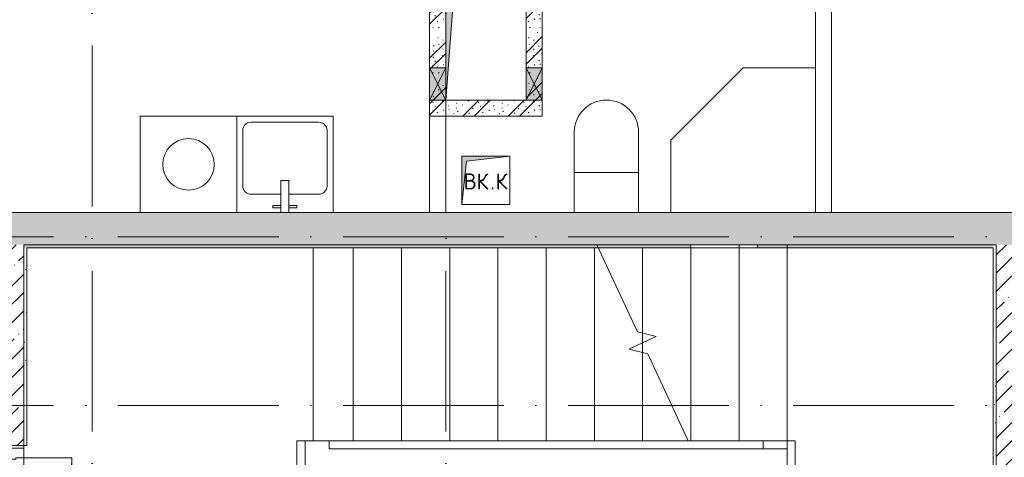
# Model space of a CAD drawing. Header units: millimetres. Extents: x 85617 to 161165, y 53267 to 102987.
# Tile 33 of 47: x 123751 to 129876, y 87508 to 90231. Entities that reach past the tile are written whole.
import ezdxf

# ---------------------------------------------------------------- set-up
doc = ezdxf.new("R2010")
doc.units = ezdxf.units.MM
doc.linetypes.add('4_ Штрихпунктир_ 10 х 2 мм', pattern=[1400, 1000, -200, 0, -200])
doc.linetypes.add('Сверху', pattern=[396.875, 238.125, -158.75])
for name, color, linetype, lineweight in [('A-____-NOTE-TEXT', 5, 'Continuous', 5), ('A-DETL-GENF-OTLN', 7, 'Continuous', 9), ('A-DOOR-____-MCUT', 7, 'Continuous', 18), ('A-DOOR-____-OTLN', 7, 'Continuous', 9), ('A-DOOR-FRAM-MCUT', 7, 'Continuous', 18), ('A-FLOR-____-OTLN', 7, 'Continuous', 9), ('A-GLAZ-____-MCUT', 7, 'Continuous', 9), ('A-GLAZ-____-OTLN', 7, 'Continuous', 9), ('A-WALL-____-MCUT', 7, 'Continuous', 9), ('A-WALL-____-OTLN', 7, 'Continuous', 9), ('A-WALL-____-PATT', 7, 'Continuous', 9), ('I-WALL-____-MCUT', 7, 'Continuous', 9), ('I-WALL-____-OTLN', 7, 'Continuous', 9), ('M-EQPM-____-OTLN', 7, 'Continuous', 9), ('P-SANR-FIXT-OTLN', 7, 'Continuous', 9), ('S-GRID-____-OTLN', 7, 'Continuous', 9), ('S-STRS-____-MBND', 7, 'Сверху', 9), ('S-STRS-____-OTLN', 7, 'Continuous', 9), ('Ограждение', 7, 'Continuous', 9), ('Поручни', 7, 'Continuous', 9)]:
    doc.layers.add(name, color=color, linetype=linetype, lineweight=lineweight)
doc.styles.add('GOST Common', font='GOST_Common.ttf', dxfattribs={"height": 100})
pattern_1 = [(45, (0, 0), (-114.04925, 114.04925), []), (45, (114.05, 0), (-114.04925, 114.04925), [201.613, -40.323, 3.353, -36.97])]
pattern_2 = [(135, (150.28, 188.64), (-282.8427, 3e-14), [5, -395]), (135, (174.9, 237.36), (-282.8427, 3e-14), [5, -395]), (135, (211.96, 236.53), (-282.8427, 3e-14), [5, -395]), (135, (114.96, 223.96), (-282.8427, 3e-14), [5, -395]), (135, (77.54, 223.96), (-282.8427, 3e-14), [5, -395]), (135, (57.44, 184.52), (-282.8427, 3e-14), [5, -395]), (135, (66.21, 142.9), (-282.8427, 3e-14), [5, -395]), (135, (107.33, 161), (-282.8427, 3e-14), [5, -395]), (135, (99.08, 130.94), (-282.8427, 3e-14), [5, -395]), (135, (22.6, 136.46), (-282.8427, 3e-14), [5, -395]), (135, (21.16, 168.08), (-282.8427, 3e-14), [5, -395]), (135, (46.13, 96.12), (-282.8427, 3e-14), [5, -395]), (135, (3.54, 74.6), (-282.8427, 3e-14), [5, -395]), (135, (40.3, 47.56), (-282.8427, 3e-14), [5, -395]), (135, (39.77, 18.47), (-282.8427, 3e-14), [5, -395]), (135, (76.94, 37.28), (-282.8427, 3e-14), [5, -395]), (135, (114.18, 62.4), (-282.8427, 3e-14), [5, -395]), (135, (139.87, 90.2), (-282.8427, 3e-14), [5, -395]), (135, (141.44, 15.82), (-282.8427, 3e-14), [5, -395]), (135, (188.69, 26.73), (-282.8427, 3e-14), [5, -395]), (135, (176.14, 51.36), (-282.8427, 3e-14), [5, -395]), (135, (177.03, 0), (-282.8427, 3e-14), [5, -395]), (135, (276.61, 8.22), (-282.8427, 3e-14), [5, -395]), (135, (271.19, 31.72), (-282.8427, 3e-14), [5, -395]), (135, (268.29, 119.65), (-282.8427, 3e-14), [5, -395]), (135, (237.92, 101.95), (-282.8427, 3e-14), [5, -395]), (135, (237.92, 158.27), (-282.8427, 3e-14), [5, -395]), (135, (260.4, 204.35), (-282.8427, 3e-14), [5, -395]), (135, (275.54, 235.4), (-282.8427, 3e-14), [5, -395]), (135, (117.62, 268.96), (-282.8427, 3e-14), [5, -395]), (135, (203.62, 273.83), (-282.8427, 3e-14), [5, -395]), (135, (47.24, 279.3), (-282.8427, 3e-14), [5, -395]), (135, (23.2, 266.16), (-282.8427, 3e-14), [5, -395]), (135, (42.78, 232.52), (-282.8427, 3e-14), [5, -395]), (135, (177.76, 90.57), (-282.8427, 3e-14), [5, -395]), (135, (181.12, 121.8), (-282.8427, 3e-14), [5, -395]), (135, (206.73, 172.06), (-282.8427, 3e-14), [5, -395]), (135, (143.14, 136.62), (-282.8427, 3e-14), [5, -395]), (135, (211.51, 131.86), (-282.8427, 3e-14), [5, -395]), (135, (81.47, 95.1), (-282.8427, 3e-14), [5, -395]), (135, (235.13, 60.46), (-282.8427, 3e-14), [5, -395]), (135, (242.24, 4.89), (-282.8427, 3e-14), [5, -395]), (45, (0, 106.07), (-282.8427, 0), []), (45, (106.07, 0), (-282.8427, 0), []), (45, (176.78, 0), (-282.8427, 0), []), (45, (0, 176.78), (-282.8427, 0), [])]
pattern_3 = [(0, (0, 0), (203.2, 50.8), [3.353, -149.047, 3.353, -149.047, -812.8]), (0, (0, 0), (203.2, 50.8), [-304.8, 3.353, -301.447, 3.353, -149.047, -355.6]), (0, (0, 0), (203.2, 50.8), [-762, 3.353, -98.247, 3.353, -250.647]), (120, (76.2, 25.4), (-145.59409, 150.576362), [3.353, -149.047, 3.353, -149.047, -812.8]), (120, (76.2, 25.4), (-145.59409, 150.576362), [-304.8, 3.353, -301.447, 3.353, -149.047, -355.6]), (120, (76.2, 25.4), (-145.59409, 150.576362), [-762, 3.353, -98.247, 3.353, -250.647]), (240, (101.6, 127), (-57.60591, -201.376362), [3.353, -149.047, 3.353, -149.047, -812.8]), (240, (101.6, 127), (-57.60591, -201.376362), [-304.8, 3.353, -301.447, 3.353, -149.047, -355.6]), (240, (101.6, 127), (-57.60591, -201.376362), [-762, 3.353, -98.247, 3.353, -250.647])]

# ---------------------------------------------------------------- blocks, each defined once
blk = doc.blocks.new('АР_Канал вертикальный прямоугольный - ВК_К-6141898-ВКК_25_К3_З_ЭОМ_воронка парапетная_')
at = {"layer": 'A-DETL-GENF-OTLN', "lineweight": 5, "true_color": 0xf4f4f4}
blk.add_hatch(color=7, dxfattribs=at).paths.add_polyline_path([(-150, -150), (-120, 120), (150, 150), (-150, 150)])
at = {"layer": 'A-DETL-GENF-OTLN', "color": 254, "lineweight": 13, "true_color": 0xcccccc}
for p, q in [((150, 150), (-150, 150)), ((-150, 150), (-150, -150)), ((150, 150), (-150, 150)), ((-150, 150), (-150, -150)), ((-120, 120), (150, 150)), ((-120, 120), (150, 150)), ((150, -150), (150, 150)), ((-150, -150), (-120, 120)), ((-150, -150), (-120, 120)), ((-150, -150), (150, -150))]:
    blk.add_line(p, q, dxfattribs=at)
at = {"layer": 'M-EQPM-____-OTLN', "color": 254, "lineweight": 5, "true_color": 0xcccccc}
for p, q in [((-150, -150), (-150, 150)), ((-150, 150), (150, 150)), ((150, 150), (150, -150)), ((150, -150), (-150, -150))]:
    blk.add_line(p, q, dxfattribs=at)
blk = doc.blocks.new('АР_Дверь двупольная - 1450х2100h_1000_300__ЛК_EIS60-3271379-ВКК_25_К3_З_ЭОМ_воронка парапетная_')
at = {"layer": 'A-DOOR-____-MCUT', "color": 254, "lineweight": 13, "true_color": 0xcccccc}
for p, q in [((650, 1100), (600, 1100)), ((600, 1100), (600, 100)), ((650, 100), (650, 1100)), ((-650, 100), (-650, 400)), ((-650, 400), (-600, 400)), ((-600, 400), (-600, 100)), ((-600, 100), (-650, 100)), ((600, 100), (650, 100))]:
    blk.add_line(p, q, dxfattribs=at)
at = {"layer": 'A-DOOR-____-OTLN', "color": 254, "lineweight": 5, "true_color": 0xcccccc}
for p, q in [((592, 1062.5), (580, 1062.5)), ((592, 1075), (592, 1025)), ((600, 1075), (592, 1075)), ((650, 1075), (658, 1075)), ((658, 1075), (658, 1025)), ((658, 1062.5), (670, 1062.5)), ((550, 930), (550, 1032.5)), ((575, 930), (575, 1032.5)), ((592, 1037.5), (580, 1037.5)), ((592, 1025), (600, 1025)), ((658, 1025), (650, 1025)), ((658, 1037.5), (670, 1037.5)), ((675, 930), (675, 1032.5)), ((700, 930), (700, 1032.5)), ((575, 930), (550, 930)), ((675, 930), (700, 930))]:
    blk.add_line(p, q, dxfattribs=at)
for centre, radius, start, end in [((650, 100), 1000, 90, 180), ((580, 1032.5), 30, 90, 180), ((670, 1032.5), 30, 0, 90), ((580, 1032.5), 4.99, 90, 180), ((670, 1032.5), 4.99, 0, 90), ((-650, 100), 300, 0, 90)]:
    blk.add_arc(centre, radius, start, end, dxfattribs=at)
at = {"layer": 'A-DOOR-FRAM-MCUT', "color": 254, "lineweight": 13, "true_color": 0xcccccc}
for p, q in [((-710, 100), (-725, 100)), ((-710, 100), (-650, 100)), ((-710, 20), (-710, 100)), ((-650, 100), (-650, 50)), ((710, 100), (650, 100)), ((650, 100), (650, 50)), ((710, 20), (710, 100)), ((710, 100), (725, 100)), ((-710, 20), (-725, 20)), ((-640, 20), (-710, 20)), ((-650, 50), (-640, 50)), ((-640, 50), (-640, 20)), ((650, 50), (640, 50)), ((640, 50), (640, 20)), ((640, 20), (710, 20)), ((710, 20), (725, 20))]:
    blk.add_line(p, q, dxfattribs=at)
blk = doc.blocks.new('A-PLU-Shower_Corner_2D - 900x900-996533-ВКК_25_К3_З_ЭОМ_воронка парапетная_')
at = {"layer": 'P-SANR-FIXT-OTLN', "color": 254, "lineweight": 5, "true_color": 0xcccccc}
for p, q in [((-450, 900), (-900, 450)), ((-450, 900), (-900, 450)), ((0, 900), (-450, 900)), ((-450, 900), (0, 900)), ((-900, 450), (-900, 0)), ((-900, 0), (-900, 450))]:
    blk.add_line(p, q, dxfattribs=at)
blk = doc.blocks.new('A-PLU-toilet-2-2D - L600xW600xH900-997883-ВКК_25_К3_З_ЭОМ_воронка парапетная_')
at = {"layer": 'P-SANR-FIXT-OTLN', "color": 254, "lineweight": 5, "true_color": 0xcccccc}
for p, q in [((250, 0), (-250, 0)), ((250, 0), (-250, 0)), ((0, 0), (0, -400)), ((-250, -400), (250, -400)), ((-250, -400), (250, -400))]:
    blk.add_line(p, q, dxfattribs=at)
blk.add_arc((250, -200), 200, 270, 90, dxfattribs=at)
blk.add_arc((250, -200), 200, 270, 90, dxfattribs=at)
blk = doc.blocks.new('A-PLU-Sink-2D - 600 x 600mm-997039-ВКК_25_К3_З_ЭОМ_воронка парапетная_')
at = {"layer": 'P-SANR-FIXT-OTLN', "color": 254, "lineweight": 5, "true_color": 0xcccccc}
for p, q in [((-284.3, 302.3), (-284.3, -297.7)), ((-284.3, -297.7), (-284.3, 302.3)), ((-59.3, 272.3), (-59.3, 257.3)), ((-9.3, 272.3), (-59.3, 272.3)), ((-59.3, 257.3), (-9.3, 257.3)), ((-9.3, 102.3), (-9.3, 302.3)), ((40.7, 302.3), (40.7, 102.3)), ((40.7, 272.3), (90.7, 272.3)), ((90.7, 257.3), (40.7, 257.3)), ((90.7, 272.3), (90.7, 257.3)), ((315.7, -297.7), (315.7, 302.3)), ((315.7, 302.3), (315.7, -297.7)), ((-9.3, 188), (-195.4, 188)), ((226.8, 188), (40.7, 188)), ((-246.2, 137.2), (-246.2, -208.8)), ((277.6, -208.8), (277.6, 137.2)), ((40.7, 102.3), (-9.3, 102.3)), ((-284.3, -297.7), (315.7, -297.7)), ((315.7, -297.7), (-284.3, -297.7)), ((-195.4, -259.6), (226.8, -259.6))]:
    blk.add_line(p, q, dxfattribs=at)
for centre, start, end in [((-195.4, 137.2), 90, 180), ((226.8, 137.2), 360, 90), ((-195.4, -208.8), 180, 270), ((226.8, -208.8), 270, 0)]:
    blk.add_arc(centre, 50.8, start, end, dxfattribs=at)
blk = doc.blocks.new('АР_Канал вертикальный прямоугольный - ОВВ-7408121-ВКК_25_К3_З_ЭОМ_воронка парапетная_')
at = {"layer": 'A-DETL-GENF-OTLN', "lineweight": 5, "true_color": 0xf4f4f4}
blk.add_hatch(color=7, dxfattribs=at).paths.add_polyline_path([(-250, -600), (-165, 515), (250, 600), (-250, 600)])
at = {"layer": 'A-DETL-GENF-OTLN', "color": 254, "lineweight": 13, "true_color": 0xcccccc}
for p, q in [((250, 600), (-250, 600)), ((-250, 600), (-250, -600)), ((250, 600), (-250, 600)), ((-250, 600), (-250, -600)), ((-165, 515), (250, 600)), ((-165, 515), (250, 600)), ((250, -600), (250, 600)), ((-250, -600), (-165, 515)), ((-250, -600), (-165, 515)), ((-250, -600), (250, -600))]:
    blk.add_line(p, q, dxfattribs=at)
at = {"layer": 'M-EQPM-____-OTLN', "color": 254, "lineweight": 5, "true_color": 0xcccccc}
for p, q in [((-250, -600), (-250, 600)), ((-250, 600), (250, 600)), ((250, 600), (250, -600)), ((250, -600), (-250, -600))]:
    blk.add_line(p, q, dxfattribs=at)
blk = doc.blocks.new('A-FUR-Washing-2D - 600x600-V23-ВКК_25_К3_З_ЭОМ_воронка парапетная_')
at = {"layer": 'P-SANR-FIXT-OTLN', "color": 254, "lineweight": 5, "true_color": 0xcccccc}
for p, q in [((300, 0), (-300, 0)), ((-300, 0), (-300, -600)), ((-300, 0), (-300, -600)), ((300, 0), (-300, 0)), ((300, -600), (300, 0)), ((300, -600), (300, 0))]:
    blk.add_line(p, q, dxfattribs=at)
blk.add_circle((0, -300), 160, dxfattribs=at)
blk = doc.blocks.new('АР_Отверстие прямоугольное - ОВВ-4525246-ВКК_25_К3_З_ЭОМ_воронка парапетная_')
at = {"layer": 'A-DETL-GENF-OTLN', "lineweight": 5, "true_color": 0xf9f9f9}
blk.add_hatch(color=7, dxfattribs=at).paths.add_polyline_path([(225, -50), (225, 50), (25, 50), (25, -50)])
at = {"layer": 'A-DETL-GENF-OTLN', "color": 254, "lineweight": 5, "true_color": 0xcccccc}
for p, q in [((225, 50), (25, -50)), ((25, 50), (225, -50))]:
    blk.add_line(p, q, dxfattribs=at)
at = {"layer": 'A-DETL-GENF-OTLN', "color": 254, "lineweight": 13, "true_color": 0xcccccc}
for p, q in [((225, 50), (25, 50)), ((25, 50), (25, -50)), ((225, -50), (225, 50))]:
    blk.add_line(p, q, dxfattribs=at)
at = {"layer": 'A-GLAZ-____-MCUT', "color": 254, "lineweight": 5, "true_color": 0xcccccc}
for p, q in [((25, 50), (25, -50)), ((225, 50), (225, -50))]:
    blk.add_line(p, q, dxfattribs=at)
blk = doc.blocks.new('Ступень_Л_3_02_Тип26 - Ступень_Л_3_02_Тип-3897552-ВКК_25_К3_З_ЭОМ_воронка парапетная_')
at = {"layer": 'S-STRS-____-OTLN', "color": 254, "lineweight": 5, "true_color": 0xcccccc}
for p, q in [((35045, 29380), (35045, 30580)), ((35295, 29380), (35045, 29380)), ((34745, 29020), (34945, 29020)), ((34745, 29020), (34745, 27820)), ((34995, 29020), (34995, 27820))]:
    blk.add_line(p, q, dxfattribs=at)
blk = doc.blocks.new('Ограждение - Ограждение-4001161-ВКК_25_К3_З_ЭОМ_воронка парапетная_')
at = {"layer": 'Поручни', "color": 254, "lineweight": 5, "true_color": 0xcccccc}
for p, q in [((35145, 29330), (35145, 29380)), ((37379.4, 29380), (37845, 29380)), ((37845, 29380), (37845, 29330)), ((35145, 29330), (37845, 29330))]:
    blk.add_line(p, q, dxfattribs=at)
blk = doc.blocks.new('Ограждение - Ограждение-4001378-ВКК_25_К3_З_ЭОМ_воронка парапетная_')
at = {"layer": 'Поручни', "color": 254, "lineweight": 5, "true_color": 0xcccccc}
for p, q in [((34945, 29380), (34995, 29380)), ((34945, 29380), (34945, 29020)), ((34995, 29020), (34995, 29380)), ((34995, 29020), (34945, 29020))]:
    blk.add_line(p, q, dxfattribs=at)
blk = doc.blocks.new('Ограждение - Ограждение-4001560-ВКК_25_К3_З_ЭОМ_воронка парапетная_')
at = {"layer": 'Поручни', "color": 254, "lineweight": 5, "true_color": 0xcccccc}
for p, q in [((37995, 29380), (38045, 29380)), ((37995, 29380), (37995, 29070)), ((38045, 29020), (38045, 29380)), ((38045, 29020), (37995, 29020))]:
    blk.add_line(p, q, dxfattribs=at)
blk = doc.blocks.new('Ограждение - Ограждение-4248544-ВКК_25_К3_З_ЭОМ_воронка парапетная_')
at = {"layer": 'Поручни', "color": 254, "lineweight": 5, "true_color": 0xcccccc}
for p, q in [((37845, 29380), (37995, 29380)), ((37845, 29330), (37845, 29380)), ((37845, 29330), (37995, 29330))]:
    blk.add_line(p, q, dxfattribs=at)
blk = doc.blocks.new('240311_Наметкина 10_РД_АР_К3_R21_rvt-1-ВКК_25_К3_З_ЭОМ_воронка парапетная_')
at = {"layer": 'A-WALL-____-PATT', "lineweight": 5, "true_color": 0xcccccc}
h = blk.add_hatch(dxfattribs=at)
h.set_pattern_fill('FP_4', color=254, style=0, pattern_type=2)
h.set_pattern_definition(pattern_2)
h.paths.add_polyline_path([(122770, 91900), (122870, 91900), (122870, 93200), (122770, 93200), (122770, 92100)])
h = blk.add_hatch(dxfattribs=at)
h.set_pattern_fill('FP_4', color=254, style=0, pattern_type=2)
h.set_pattern_definition(pattern_2)
h.paths.add_polyline_path([(123470, 91800), (123470, 93100), (123370, 93100), (123370, 91800)])
h = blk.add_hatch(dxfattribs=at)
h.set_pattern_fill('FP_4', color=254, style=0, pattern_type=2)
h.set_pattern_definition(pattern_2)
h.paths.add_polyline_path([(122917.8, 91800), (123370, 91800), (123370, 91900), (122770, 91900), (122770, 91800), (122870, 91800)])
h = blk.add_hatch(dxfattribs=at)
h.set_pattern_fill('FP_1', color=254, style=0, pattern_type=2)
h.set_pattern_definition(pattern_1)
h.paths.add_polyline_path([(115879, 91000), (127470, 91000), (127470, 91200), (112170, 91200), (112170, 91000), (114495, 91000)])
h.paths.add_polyline_path([(111170, 91000), (111170, 91200), (110570, 91200), (110570, 91000)])
h.paths.add_polyline_path([(128970, 91000), (128970, 91200), (128470, 91200), (128470, 91000), (128548.8, 91000)])
h = blk.add_hatch(dxfattribs=at)
h.set_pattern_fill('FP_1', color=254, style=0, pattern_type=2)
h.set_pattern_definition(pattern_1)
h.paths.add_polyline_path([(120045, 88200), (120245, 88200), (120245, 88300), (120045, 88300)])
h.paths.add_polyline_path([(120045, 89750), (120245, 89750), (120245, 91000), (120045, 91000)])
h = blk.add_hatch(dxfattribs=at)
h.set_pattern_fill('FP_1', color=254, style=0, pattern_type=2)
h.set_pattern_definition(pattern_1)
h.paths.add_polyline_path([(126495, 87575), (126495, 91000), (126295, 91000), (126295, 87575)])
at = {"layer": 'A-FLOR-____-OTLN', "color": 254, "lineweight": 5, "true_color": 0xcccccc}
for p, q in [((122045, 89780), (122045, 90980)), ((120245, 89735), (120245, 89750)), ((120245, 89750), (120245, 89735)), ((121995, 89780), (122045, 89780))]:
    blk.add_line(p, q, dxfattribs=at)
at = {"layer": 'A-WALL-____-MCUT', "color": 254, "lineweight": 5, "true_color": 0xcccccc}
for p, q in [((127470, 91200), (112170, 91200)), ((120245, 91000), (126295, 91000)), ((120245, 89750), (120245, 91000)), ((126295, 91000), (126295, 88200)), ((120045, 89750), (120245, 89750))]:
    blk.add_line(p, q, dxfattribs=at)
at = {"layer": 'I-WALL-____-MCUT', "color": 254, "lineweight": 5, "true_color": 0xcccccc}
for p, q in [((122770, 93200), (122770, 92100)), ((123470, 92100), (123470, 93100)), ((122770, 92100), (122770, 91900)), ((123470, 91900), (123470, 92100)), ((122770, 91900), (122770, 91800)), ((123470, 91800), (123470, 91900)), ((122770, 91800), (123370, 91800)), ((123370, 91800), (123470, 91800))]:
    blk.add_line(p, q, dxfattribs=at)
at = {"layer": 'I-WALL-____-OTLN', "color": 254, "lineweight": 5, "true_color": 0xcccccc}
for p, q in [((125170, 91200), (125170, 93100)), ((125270, 93100), (125270, 91200)), ((122770, 91200), (122770, 91800)), ((122870, 91800), (122870, 91200))]:
    blk.add_line(p, q, dxfattribs=at)
at = {"layer": 'S-GRID-____-OTLN', "color": 254, "linetype": '4_ Штрихпунктир_ 10 х 2 мм', "lineweight": 5, "true_color": 0xdadada}
for p, q in [((120670, 56236.1), (120670, 104355.7)), ((122870, 56236.1), (122870, 104355.7)), ((156833.7, 91050), (82885.6, 91050)), ((156833.7, 90000), (82885.6, 90000))]:
    blk.add_line(p, q, dxfattribs=at)
at = {"layer": 'S-STRS-____-MBND', "color": 254, "linetype": 'Continuous', "lineweight": 5, "true_color": 0xcccccc}
for p, q in [((124063.3, 90458), (123810.6, 91000)), ((124010, 90350.4), (124180, 90429.6)), ((124180, 90429.6), (124063.3, 90458)), ((124126.7, 90322), (124010, 90350.4)), ((124379.4, 89780), (124126.7, 90322))]:
    blk.add_line(p, q, dxfattribs=at)
at = {"layer": 'S-STRS-____-MBND', "color": 254, "lineweight": 5, "true_color": 0xcccccc}
for p, q in [((124095, 90980), (124095, 90450.3)), ((124095, 90980), (124095, 90450.3)), ((124176.8, 91000), (124995, 91000)), ((124395, 91000), (124395, 89780)), ((124395, 91000), (124395, 89780)), ((124695, 91000), (124695, 89780)), ((124695, 91000), (124695, 89780)), ((124995, 91000), (124995, 89780)), ((124095, 90390), (124095, 90329.7)), ((124095, 90390), (124095, 90329.7)), ((124379.4, 89780), (124995, 89780))]:
    blk.add_line(p, q, dxfattribs=at)
at = {"layer": 'S-STRS-____-OTLN', "color": 254, "lineweight": 5, "true_color": 0xcccccc}
for p, q in [((122295, 90980), (122295, 89780)), ((122595, 90980), (122595, 89780)), ((122895, 90980), (122895, 89780)), ((123195, 90980), (123195, 89780)), ((123495, 90980), (123495, 89780)), ((123795, 90980), (123795, 89780)), ((124095, 90980), (124095, 90450.3)), ((124395, 90980), (124395, 89780)), ((124695, 90980), (124695, 89780)), ((124995, 90980), (124995, 89780)), ((124095, 90450.3), (124095, 90390)), ((124095, 90390), (124095, 90329.7)), ((124095, 90329.7), (124095, 89780)), ((122295, 89780), (122595, 89780)), ((122595, 89780), (122895, 89780)), ((122895, 89780), (123195, 89780)), ((123195, 89780), (123495, 89780)), ((123495, 89780), (123795, 89780)), ((123795, 89780), (124095, 89780)), ((124095, 89780), (124379.4, 89780))]:
    blk.add_line(p, q, dxfattribs=at)
at = {"layer": 'S-STRS-____-OTLN', "color": 254, "linetype": 'Сверху', "lineweight": 5, "true_color": 0xcccccc}
for p, q in [((122295, 90980), (122295, 89780)), ((122595, 90980), (122595, 89780)), ((122895, 90980), (122895, 89780)), ((123195, 90980), (123195, 89780)), ((123495, 90980), (123495, 89780)), ((123795, 90980), (123795, 89780)), ((124095, 90980), (124095, 90450.3)), ((124395, 90980), (124395, 89780)), ((124695, 90980), (124695, 89780)), ((124095, 90450.3), (124095, 90390)), ((124095, 90390), (124095, 90329.7)), ((124095, 90329.7), (124095, 89780))]:
    blk.add_line(p, q, dxfattribs=at)
at = {"layer": 'A-DOOR-____-OTLN', "color": 254, "lineweight": 5, "true_color": 0xcccccc, "rotation": 270}
blk.add_blockref('АР_Дверь двупольная - 1450х2100h_1000_300__ЛК_EIS60-3271379-ВКК_25_К3_З_ЭОМ_воронка парапетная_', (120145, 89025), dxfattribs=at)
at = {"layer": 'A-GLAZ-____-OTLN', "color": 254, "lineweight": 5, "true_color": 0xcccccc}
for p, rotation in [((122820, 91875), 90.00000000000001), ((123420, 92125), 270.0000000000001)]:
    blk.add_blockref('АР_Отверстие прямоугольное - ОВВ-4525246-ВКК_25_К3_З_ЭОМ_воронка парапетная_', p, dxfattribs=dict(at, rotation=rotation))
at = {"layer": 'M-EQPM-____-OTLN', "color": 254, "lineweight": 5, "true_color": 0xcccccc}
for name, p in [('АР_Канал вертикальный прямоугольный - ОВВ-7408121-ВКК_25_К3_З_ЭОМ_воронка парапетная_', (123120, 92500)), ('АР_Канал вертикальный прямоугольный - ВК_К-6141898-ВКК_25_К3_З_ЭОМ_воронка парапетная_', (123120, 91400))]:
    blk.add_blockref(name, p, dxfattribs=at)
at = {"layer": 'P-SANR-FIXT-OTLN', "color": 254, "lineweight": 5, "true_color": 0xcccccc}
for name, p in [('A-PLU-Shower_Corner_2D - 900x900-996533-ВКК_25_К3_З_ЭОМ_воронка парапетная_', (125170, 91200)), ('A-FUR-Washing-2D - 600x600-V23-ВКК_25_К3_З_ЭОМ_воронка парапетная_', (121270, 91800))]:
    blk.add_blockref(name, p, dxfattribs=at)
for name, p, rotation in [('A-PLU-toilet-2-2D - L600xW600xH900-997883-ВКК_25_К3_З_ЭОМ_воронка парапетная_', (123670, 91450), 89.9999999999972), ('A-PLU-Sink-2D - 600 x 600mm-997039-ВКК_25_К3_З_ЭОМ_воронка парапетная_', (121885.7, 91502.3), 180)]:
    blk.add_blockref(name, p, dxfattribs=dict(at, rotation=rotation))
at = {"layer": 'S-STRS-____-OTLN', "color": 254, "lineweight": 5, "true_color": 0xcccccc}
blk.add_blockref('Ступень_Л_3_02_Тип26 - Ступень_Л_3_02_Тип-3897552-ВКК_25_К3_З_ЭОМ_воронка парапетная_', (87000, 60400), dxfattribs=at)
at = {"layer": 'Ограждение', "color": 254, "lineweight": 5, "true_color": 0xcccccc}
for name in ['Ограждение - Ограждение-4001378-ВКК_25_К3_З_ЭОМ_воронка парапетная_', 'Ограждение - Ограждение-4001161-ВКК_25_К3_З_ЭОМ_воронка парапетная_', 'Ограждение - Ограждение-4248544-ВКК_25_К3_З_ЭОМ_воронка парапетная_', 'Ограждение - Ограждение-4001560-ВКК_25_К3_З_ЭОМ_воронка парапетная_']:
    blk.add_blockref(name, (87000, 60400), dxfattribs=at)
at = {"layer": 'A-____-NOTE-TEXT', "color": 254, "lineweight": 5, "true_color": 0xcccccc, "char_height": 100, "attachment_point": 1, "style": 'GOST Common'}
for s, insert, width in [('ВК', (122982.4, 91443.6), 200.422), ('\\fGOST Common|b0|i0|c204|p34|;К', (123180.8, 91443.6), 96.202), ('\\fGOST Common|b0|i0|c204|p34|;.', (123147.8, 91443.6), 40.084)]:
    blk.add_mtext(s, dxfattribs=dict(at, insert=insert, width=width))
blk = doc.blocks.new('Наметкина 10_РД_АР_К3_Отделка_R21_rvt-1-ВКК_25_К3_З_ЭОМ_воронка парапетная_')
at = {"layer": 'A-WALL-____-PATT', "lineweight": 5, "true_color": 0xaaaaaa}
h = blk.add_hatch(dxfattribs=at)
h.set_pattern_fill('FP_7', color=253, style=0, pattern_type=2)
h.set_pattern_definition(pattern_3)
h.paths.add_polyline_path([(124325.5, 90980), (124395, 90980), (124395, 91000), (120245, 91000), (120245, 90980), (122917.8, 90980)])
h.paths.add_polyline_path([(126275, 90980), (126275, 91000), (124808.8, 91000), (124808.8, 90980), (125733.3, 90980)])
h = blk.add_hatch(dxfattribs=at)
h.set_pattern_fill('FP_7', color=253, style=0, pattern_type=2)
h.set_pattern_definition(pattern_3)
h.paths.add_polyline_path([(120265, 88200), (120265, 88300), (120245, 88300), (120245, 88200)])
h.paths.add_polyline_path([(120265, 89750), (120265, 90980), (120245, 90980), (120245, 89750)])
h = blk.add_hatch(dxfattribs=at)
h.set_pattern_fill('FP_7', color=253, style=0, pattern_type=2)
h.set_pattern_definition(pattern_3)
h.paths.add_polyline_path([(126275, 88220), (126295, 88220), (126295, 91000), (126275, 91000), (126275, 88357.8)])
at = {"layer": 'A-WALL-____-MCUT', "color": 253, "lineweight": 5, "true_color": 0xaaaaaa}
for p, q in [((124395, 91000), (120245, 91000)), ((120245, 91000), (120245, 90980)), ((120245, 90980), (120245, 89750)), ((120265, 90980), (124395, 90980)), ((120265, 89750), (120265, 90980)), ((124395, 90980), (124395, 91000)), ((126275, 91000), (124808.8, 91000)), ((124808.8, 91000), (124808.8, 90980)), ((124808.8, 90980), (126275, 90980)), ((126295, 91000), (126275, 91000)), ((126275, 90980), (126275, 88220)), ((126295, 88220), (126295, 91000)), ((120245, 89750), (120265, 89750))]:
    blk.add_line(p, q, dxfattribs=at)
at = {"layer": 'A-WALL-____-OTLN', "color": 253, "lineweight": 5, "true_color": 0xaaaaaa}
blk.add_line((124808.8, 90980), (124395, 90980), dxfattribs=at)
at = {"layer": 'S-GRID-____-OTLN', "color": 254, "linetype": '4_ Штрихпунктир_ 10 х 2 мм', "lineweight": 5, "true_color": 0xcccccc}
for p, q in [((120670, 56236.1), (120670, 104355.7)), ((122870, 56236.1), (122870, 104355.7)), ((156833.7, 91050), (83961.5, 91050)), ((156833.7, 90000), (83961.5, 90000))]:
    blk.add_line(p, q, dxfattribs=at)

msp = doc.modelspace()

# ---------------------------------------------------------------- block references
at = {"lineweight": 5}
for name in ['240311_Наметкина 10_РД_АР_К3_R21_rvt-1-ВКК_25_К3_З_ЭОМ_воронка парапетная_', 'Наметкина 10_РД_АР_К3_Отделка_R21_rvt-1-ВКК_25_К3_З_ЭОМ_воронка парапетная_']:
    msp.add_blockref(name, (3531, -2169), dxfattribs=at)

doc.saveas('drawing.dxf')
